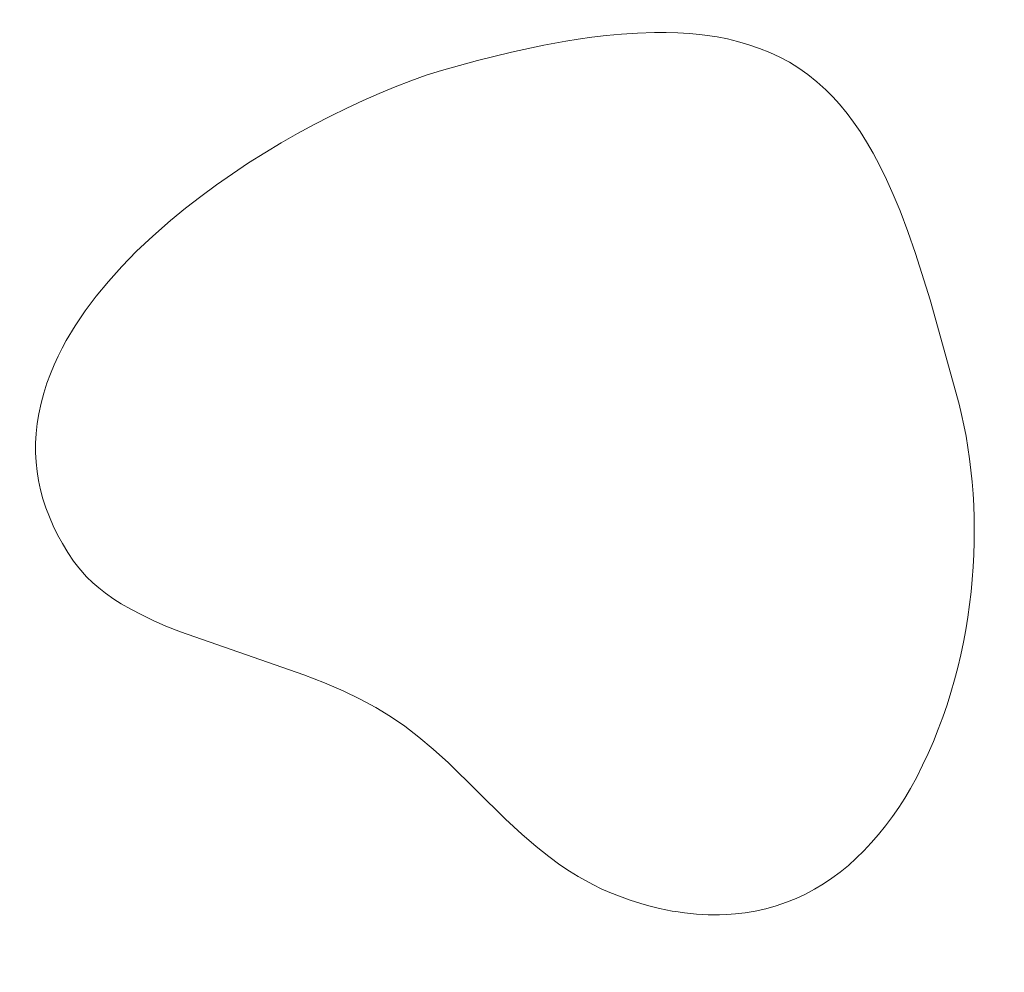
# Model space of a CAD drawing. Header units: millimetres. Extents: x -159 to 180, y -161 to 116.
# Tile 127 of 256: x -94 to -87, y -97 to -90. Entities that reach past the tile are written whole.
import ezdxf

# ---------------------------------------------------------------- set-up
doc = ezdxf.new("R2010")
doc.units = ezdxf.units.MM
doc.header["$MEASUREMENT"] = 0
doc.layers.add('Layer 1', color=7, linetype='Continuous')

msp = doc.modelspace()

# ---------------------------------------------------------------- linework, layer by layer
at = {"layer": 'Layer 1', "color": 18, "lineweight": 9}
for points, knots in [([(-158.5852, -104.074), (-158.5852, -104.074), (179.5952, -104.074), (179.5952, -104.074), (179.5952, -104.074), (179.5952, -104.074), (179.5952, 115.719), (179.5952, 115.719), (179.5952, 115.719), (179.5952, 115.719), (-158.5852, 115.719), (-158.5852, 115.719), (-158.5852, 115.719), (-158.5852, 115.719), (-158.5852, -104.074), (-158.5852, -104.074)], [0, 0, 0, 0, 0.2, 0.2, 0.2, 0.2, 0.4, 0.4, 0.4, 0.4, 0.6, 0.6, 0.6, 0.6, 1, 1, 1, 1]), ([(-53.2564, -7.5691), (-53.2564, -7.5691), (-53.2564, 0.2004), (-53.2564, 0.2004), (-53.2564, 0.2004), (-53.2564, 0.2004), (-58.1523, 0.2004), (-58.1523, 0.2004), (-58.1523, 0.2004), (-58.1523, 0.2004), (-58.1523, -2.7996), (-58.1523, -2.7996), (-58.1523, -2.7996), (-58.1523, -2.7996), (-65.8577, -2.7996), (-65.8577, -2.7996), (-65.8577, -2.7996), (-65.8577, -2.7996), (-65.8577, 0.2004), (-65.8577, 0.2004), (-65.8577, 0.2004), (-65.8577, 0.2004), (-73.8173, 0.2004), (-73.8173, 0.2004), (-73.8173, 0.2004), (-73.8173, 0.2004), (-73.8173, -2.7996), (-73.8173, -2.7996), (-73.8173, -2.7996), (-73.8173, -2.7996), (-81.5226, -2.7996), (-81.5226, -2.7996), (-81.5226, -2.7996), (-81.5226, -2.7996), (-81.5226, 0.2004), (-81.5226, 0.2004), (-81.5226, 0.2004), (-81.5226, 0.2004), (-89.4822, 0.2004), (-89.4822, 0.2004), (-89.4822, 0.2004), (-89.4822, 0.2004), (-89.4822, -2.7996), (-89.4822, -2.7996), (-89.4822, -2.7996), (-89.4822, -2.7996), (-97.1875, -2.7996), (-97.1875, -2.7996), (-97.1875, -2.7996), (-97.1875, -2.7996), (-97.1875, 0.2004), (-97.1875, 0.2004), (-97.1875, 0.2004), (-97.1875, 0.2004), (-105.1471, 0.2004), (-105.1471, 0.2004), (-105.1471, 0.2004), (-105.1471, 0.2004), (-105.1471, -2.7996), (-105.1471, -2.7996), (-105.1471, -2.7996), (-105.1471, -2.7996), (-112.8524, -2.7996), (-112.8524, -2.7996), (-112.8524, -2.7996), (-112.8524, -2.7996), (-112.8524, 0.2004), (-112.8524, 0.2004), (-112.8524, 0.2004), (-112.8524, 0.2004), (-120.812, 0.2004), (-120.812, 0.2004), (-120.812, 0.2004), (-120.812, 0.2004), (-120.812, -2.7996), (-120.812, -2.7996), (-120.812, -2.7996), (-120.812, -2.7996), (-128.5173, -2.7996), (-128.5173, -2.7996), (-128.5173, -2.7996), (-128.5173, -2.7996), (-128.5173, 0.2004), (-128.5173, 0.2004), (-128.5173, 0.2004), (-128.5173, 0.2004), (-136.4769, 0.2004), (-136.4769, 0.2004), (-136.4769, 0.2004), (-136.4769, 0.2004), (-136.4769, -2.7996), (-136.4769, -2.7996), (-136.4769, -2.7996), (-136.4769, -2.7996), (-144.1823, -2.7996), (-144.1823, -2.7996), (-144.1823, -2.7996), (-144.1823, -2.7996), (-144.1823, 0.2004), (-144.1823, 0.2004), (-144.1823, 0.2004), (-144.1823, 0.2004), (-152.0784, 0.2004), (-152.0784, 0.2004), (-152.0784, 0.2004), (-152.0784, 0.2004), (-152.0784, -7.6961), (-152.0784, -7.6961), (-152.0784, -7.6961), (-152.0784, -7.6961), (-149.0784, -7.6961), (-149.0784, -7.6961), (-149.0784, -7.6961), (-149.0784, -7.6961), (-149.0784, -15.4011), (-149.0784, -15.4011), (-149.0784, -15.4011), (-149.0784, -15.4011), (-152.0784, -15.4011), (-152.0784, -15.4011), (-152.0784, -15.4011), (-152.0784, -15.4011), (-152.0784, -23.3611), (-152.0784, -23.3611), (-152.0784, -23.3611), (-152.0784, -23.3611), (-149.0784, -23.3611), (-149.0784, -23.3611), (-149.0784, -23.3611), (-149.0784, -23.3611), (-149.0784, -31.0662), (-149.0784, -31.0662), (-149.0784, -31.0662), (-149.0784, -31.0662), (-152.0784, -31.0662), (-152.0784, -31.0662), (-152.0784, -31.0662), (-152.0784, -31.0662), (-152.0784, -39.0261), (-152.0784, -39.0261), (-152.0784, -39.0261), (-152.0784, -39.0261), (-149.0784, -39.0261), (-149.0784, -39.0261), (-149.0784, -39.0261), (-149.0784, -39.0261), (-149.0784, -46.7312), (-149.0784, -46.7312), (-149.0784, -46.7312), (-149.0784, -46.7312), (-152.0784, -46.7312), (-152.0784, -46.7312), (-152.0784, -46.7312), (-152.0784, -46.7312), (-152.0784, -54.6912), (-152.0784, -54.6912), (-152.0784, -54.6912), (-152.0784, -54.6912), (-149.0784, -54.6912), (-149.0784, -54.6912), (-149.0784, -54.6912), (-149.0784, -54.6912), (-149.0784, -62.3963), (-149.0784, -62.3963), (-149.0784, -62.3963), (-149.0784, -62.3963), (-152.0784, -62.3963), (-152.0784, -62.3963), (-152.0784, -62.3963), (-152.0784, -62.3963), (-152.0784, -70.3552), (-152.0784, -70.3552), (-152.0784, -70.3552), (-152.0784, -70.3552), (-149.0784, -70.3552), (-149.0784, -70.3552), (-149.0784, -70.3552), (-149.0784, -70.3552), (-149.0784, -78.0613), (-149.0784, -78.0613), (-149.0784, -78.0613), (-149.0784, -78.0613), (-152.0784, -78.0613), (-152.0784, -78.0613), (-152.0784, -78.0613), (-152.0784, -78.0613), (-152.0784, -86.0203), (-152.0784, -86.0203), (-152.0784, -86.0203), (-152.0784, -86.0203), (-149.0784, -86.0203), (-149.0784, -86.0203), (-149.0784, -86.0203), (-149.0784, -86.0203), (-149.0784, -93.7263), (-149.0784, -93.7263), (-149.0784, -93.7263), (-149.0784, -93.7263), (-152.0784, -93.7263), (-152.0784, -93.7263), (-152.0784, -93.7263), (-152.0784, -93.7263), (-152.0784, -101.6218), (-152.0784, -101.6218), (-152.0784, -101.6218), (-152.0784, -101.6218), (-144.1823, -101.6218), (-144.1823, -101.6218), (-144.1823, -101.6218), (-144.1823, -101.6218), (-144.1823, -98.6218), (-144.1823, -98.6218), (-144.1823, -98.6218), (-144.1823, -98.6218), (-136.4769, -98.6218), (-136.4769, -98.6218), (-136.4769, -98.6218), (-136.4769, -98.6218), (-136.4769, -101.6218), (-136.4769, -101.6218), (-136.4769, -101.6218), (-136.4769, -101.6218), (-128.5173, -101.6218), (-128.5173, -101.6218), (-128.5173, -101.6218), (-128.5173, -101.6218), (-128.5173, -98.6218), (-128.5173, -98.6218), (-128.5173, -98.6218), (-128.5173, -98.6218), (-120.812, -98.6218), (-120.812, -98.6218), (-120.812, -98.6218), (-120.812, -98.6218), (-120.812, -101.6218), (-120.812, -101.6218), (-120.812, -101.6218), (-120.812, -101.6218), (-112.8524, -101.6218), (-112.8524, -101.6218), (-112.8524, -101.6218), (-112.8524, -101.6218), (-112.8524, -98.6218), (-112.8524, -98.6218), (-112.8524, -98.6218), (-112.8524, -98.6218), (-105.1471, -98.6218), (-105.1471, -98.6218), (-105.1471, -98.6218), (-105.1471, -98.6218), (-105.1471, -101.6218), (-105.1471, -101.6218), (-105.1471, -101.6218), (-105.1471, -101.6218), (-97.1875, -101.6218), (-97.1875, -101.6218), (-97.1875, -101.6218), (-97.1875, -101.6218), (-97.1875, -98.6218), (-97.1875, -98.6218), (-97.1875, -98.6218), (-97.1875, -98.6218), (-89.4822, -98.6218), (-89.4822, -98.6218), (-89.4822, -98.6218), (-89.4822, -98.6218), (-89.4822, -101.6218), (-89.4822, -101.6218), (-89.4822, -101.6218), (-89.4822, -101.6218), (-81.5226, -101.6218), (-81.5226, -101.6218), (-81.5226, -101.6218), (-81.5226, -101.6218), (-81.5226, -98.6218), (-81.5226, -98.6218), (-81.5226, -98.6218), (-81.5226, -98.6218), (-73.8173, -98.6218), (-73.8173, -98.6218), (-73.8173, -98.6218), (-73.8173, -98.6218), (-73.8173, -101.6218), (-73.8173, -101.6218), (-73.8173, -101.6218), (-73.8173, -101.6218), (-65.8577, -101.6218), (-65.8577, -101.6218), (-65.8577, -101.6218), (-65.8577, -101.6218), (-65.8577, -98.6218), (-65.8577, -98.6218), (-65.8577, -98.6218), (-65.8577, -98.6218), (-58.1523, -98.6218), (-58.1523, -98.6218), (-58.1523, -98.6218), (-58.1523, -98.6218), (-58.1523, -101.6218), (-58.1523, -101.6218), (-58.1523, -101.6218), (-58.1523, -101.6218), (-53.2564, -101.6218), (-53.2564, -101.6218), (-53.2564, -101.6218), (-53.2564, -101.6218), (-53.2564, -93.8533), (-53.2564, -93.8533), (-53.2564, -93.8533), (-53.2564, -93.8533), (-50.2564, -93.8533), (-50.2564, -93.8533), (-50.2564, -93.8533), (-50.2564, -93.8533), (-50.2564, -85.8933), (-50.2564, -85.8933), (-50.2564, -85.8933), (-50.2564, -85.8933), (-53.2564, -85.8933), (-53.2564, -85.8933), (-53.2564, -85.8933), (-53.2564, -85.8933), (-53.2564, -78.1882), (-53.2564, -78.1882), (-53.2564, -78.1882), (-53.2564, -78.1882), (-50.2564, -78.1882), (-50.2564, -78.1882), (-50.2564, -78.1882), (-50.2564, -78.1882), (-50.2564, -70.2283), (-50.2564, -70.2283), (-50.2564, -70.2283), (-50.2564, -70.2283), (-53.2564, -70.2283), (-53.2564, -70.2283), (-53.2564, -70.2283), (-53.2564, -70.2283), (-53.2564, -62.5232), (-53.2564, -62.5232), (-53.2564, -62.5232), (-53.2564, -62.5232), (-50.2564, -62.5232), (-50.2564, -62.5232), (-50.2564, -62.5232), (-50.2564, -62.5232), (-50.2564, -54.5632), (-50.2564, -54.5632), (-50.2564, -54.5632), (-50.2564, -54.5632), (-53.2564, -54.5632), (-53.2564, -54.5632), (-53.2564, -54.5632), (-53.2564, -54.5632), (-53.2564, -46.8582), (-53.2564, -46.8582), (-53.2564, -46.8582), (-53.2564, -46.8582), (-50.2564, -46.8582), (-50.2564, -46.8582), (-50.2564, -46.8582), (-50.2564, -46.8582), (-50.2564, -38.8982), (-50.2564, -38.8982), (-50.2564, -38.8982), (-50.2564, -38.8982), (-53.2564, -38.8982), (-53.2564, -38.8982), (-53.2564, -38.8982), (-53.2564, -38.8982), (-53.2564, -31.1931), (-53.2564, -31.1931), (-53.2564, -31.1931), (-53.2564, -31.1931), (-50.2564, -31.1931), (-50.2564, -31.1931), (-50.2564, -31.1931), (-50.2564, -31.1931), (-50.2564, -23.2341), (-50.2564, -23.2341), (-50.2564, -23.2341), (-50.2564, -23.2341), (-53.2564, -23.2341), (-53.2564, -23.2341), (-53.2564, -23.2341), (-53.2564, -23.2341), (-53.2564, -15.5281), (-53.2564, -15.5281), (-53.2564, -15.5281), (-53.2564, -15.5281), (-50.2564, -15.5281), (-50.2564, -15.5281), (-50.2564, -15.5281), (-50.2564, -15.5281), (-50.2564, -7.5691), (-50.2564, -7.5691), (-50.2564, -7.5691), (-50.2564, -7.5691), (-53.2564, -7.5691), (-53.2564, -7.5691)], [0, 0, 0, 0, 0.009901, 0.009901, 0.009901, 0.009901, 0.019802, 0.019802, 0.019802, 0.019802, 0.029703, 0.029703, 0.029703, 0.029703, 0.039604, 0.039604, 0.039604, 0.039604, 0.049505, 0.049505, 0.049505, 0.049505, 0.059406, 0.059406, 0.059406, 0.059406, 0.069307, 0.069307, 0.069307, 0.069307, 0.079208, 0.079208, 0.079208, 0.079208, 0.089109, 0.089109, 0.089109, 0.089109, 0.09901, 0.09901, 0.09901, 0.09901, 0.108911, 0.108911, 0.108911, 0.108911, 0.118812, 0.118812, 0.118812, 0.118812, 0.128713, 0.128713, 0.128713, 0.128713, 0.138614, 0.138614, 0.138614, 0.138614, 0.148515, 0.148515, 0.148515, 0.148515, 0.158416, 0.158416, 0.158416, 0.158416, 0.168317, 0.168317, 0.168317, 0.168317, 0.178218, 0.178218, 0.178218, 0.178218, 0.188119, 0.188119, 0.188119, 0.188119, 0.19802, 0.19802, 0.19802, 0.19802, 0.207921, 0.207921, 0.207921, 0.207921, 0.217822, 0.217822, 0.217822, 0.217822, 0.227723, 0.227723, 0.227723, 0.227723, 0.237624, 0.237624, 0.237624, 0.237624, 0.247525, 0.247525, 0.247525, 0.247525, 0.257426, 0.257426, 0.257426, 0.257426, 0.267327, 0.267327, 0.267327, 0.267327, 0.277228, 0.277228, 0.277228, 0.277228, 0.287129, 0.287129, 0.287129, 0.287129, 0.29703, 0.29703, 0.29703, 0.29703, 0.306931, 0.306931, 0.306931, 0.306931, 0.316832, 0.316832, 0.316832, 0.316832, 0.326733, 0.326733, 0.326733, 0.326733, 0.336634, 0.336634, 0.336634, 0.336634, 0.346535, 0.346535, 0.346535, 0.346535, 0.356436, 0.356436, 0.356436, 0.356436, 0.366337, 0.366337, 0.366337, 0.366337, 0.376238, 0.376238, 0.376238, 0.376238, 0.386139, 0.386139, 0.386139, 0.386139, 0.39604, 0.39604, 0.39604, 0.39604, 0.405941, 0.405941, 0.405941, 0.405941, 0.415842, 0.415842, 0.415842, 0.415842, 0.425743, 0.425743, 0.425743, 0.425743, 0.435644, 0.435644, 0.435644, 0.435644, 0.445545, 0.445545, 0.445545, 0.445545, 0.455446, 0.455446, 0.455446, 0.455446, 0.465347, 0.465347, 0.465347, 0.465347, 0.475248, 0.475248, 0.475248, 0.475248, 0.485149, 0.485149, 0.485149, 0.485149, 0.49505, 0.49505, 0.49505, 0.49505, 0.50495, 0.50495, 0.50495, 0.50495, 0.514851, 0.514851, 0.514851, 0.514851, 0.524752, 0.524752, 0.524752, 0.524752, 0.534653, 0.534653, 0.534653, 0.534653, 0.544554, 0.544554, 0.544554, 0.544554, 0.554455, 0.554455, 0.554455, 0.554455, 0.564356, 0.564356, 0.564356, 0.564356, 0.574257, 0.574257, 0.574257, 0.574257, 0.584158, 0.584158, 0.584158, 0.584158, 0.594059, 0.594059, 0.594059, 0.594059, 0.60396, 0.60396, 0.60396, 0.60396, 0.613861, 0.613861, 0.613861, 0.613861, 0.623762, 0.623762, 0.623762, 0.623762, 0.633663, 0.633663, 0.633663, 0.633663, 0.643564, 0.643564, 0.643564, 0.643564, 0.653465, 0.653465, 0.653465, 0.653465, 0.663366, 0.663366, 0.663366, 0.663366, 0.673267, 0.673267, 0.673267, 0.673267, 0.683168, 0.683168, 0.683168, 0.683168, 0.693069, 0.693069, 0.693069, 0.693069, 0.70297, 0.70297, 0.70297, 0.70297, 0.712871, 0.712871, 0.712871, 0.712871, 0.722772, 0.722772, 0.722772, 0.722772, 0.732673, 0.732673, 0.732673, 0.732673, 0.742574, 0.742574, 0.742574, 0.742574, 0.752475, 0.752475, 0.752475, 0.752475, 0.762376, 0.762376, 0.762376, 0.762376, 0.772277, 0.772277, 0.772277, 0.772277, 0.782178, 0.782178, 0.782178, 0.782178, 0.792079, 0.792079, 0.792079, 0.792079, 0.80198, 0.80198, 0.80198, 0.80198, 0.811881, 0.811881, 0.811881, 0.811881, 0.821782, 0.821782, 0.821782, 0.821782, 0.831683, 0.831683, 0.831683, 0.831683, 0.841584, 0.841584, 0.841584, 0.841584, 0.851485, 0.851485, 0.851485, 0.851485, 0.861386, 0.861386, 0.861386, 0.861386, 0.871287, 0.871287, 0.871287, 0.871287, 0.881188, 0.881188, 0.881188, 0.881188, 0.891089, 0.891089, 0.891089, 0.891089, 0.90099, 0.90099, 0.90099, 0.90099, 0.910891, 0.910891, 0.910891, 0.910891, 0.920792, 0.920792, 0.920792, 0.920792, 0.930693, 0.930693, 0.930693, 0.930693, 0.940594, 0.940594, 0.940594, 0.940594, 0.950495, 0.950495, 0.950495, 0.950495, 0.960396, 0.960396, 0.960396, 0.960396, 0.970297, 0.970297, 0.970297, 0.970297, 0.980198, 0.980198, 0.980198, 0.980198, 1, 1, 1, 1]), ([(-93.7402, -94.0857), (-93.7402, -94.0857), (-93.7826, -94.0214), (-93.7826, -94.0214), (-93.7826, -94.0214), (-93.7826, -94.0214), (-93.8215, -93.957), (-93.8215, -93.957), (-93.8215, -93.957), (-93.8215, -93.957), (-93.8571, -93.8922), (-93.8571, -93.8922), (-93.8571, -93.8922), (-93.8571, -93.8922), (-93.8892, -93.8272), (-93.8892, -93.8272), (-93.8892, -93.8272), (-93.8892, -93.8272), (-93.9179, -93.7619), (-93.9179, -93.7619), (-93.9179, -93.7619), (-93.9179, -93.7619), (-93.943, -93.6961), (-93.943, -93.6961), (-93.943, -93.6961), (-93.943, -93.6961), (-93.9646, -93.6299), (-93.9646, -93.6299), (-93.9646, -93.6299), (-93.9646, -93.6299), (-93.9827, -93.5632), (-93.9827, -93.5632), (-93.9827, -93.5632), (-93.9827, -93.5632), (-93.9972, -93.496), (-93.9972, -93.496), (-93.9972, -93.496), (-93.9972, -93.496), (-94.008, -93.4282), (-94.008, -93.4282), (-94.008, -93.4282), (-94.008, -93.4282), (-94.0152, -93.3598), (-94.0152, -93.3598), (-94.0152, -93.3598), (-94.0152, -93.3598), (-94.0188, -93.2907), (-94.0188, -93.2907), (-94.0188, -93.2907), (-94.0188, -93.2907), (-94.0186, -93.2209), (-94.0186, -93.2209), (-94.0186, -93.2209), (-94.0186, -93.2209), (-94.0147, -93.1503), (-94.0147, -93.1503), (-94.0147, -93.1503), (-94.0147, -93.1503), (-94.007, -93.0789), (-94.007, -93.0789), (-94.007, -93.0789), (-94.007, -93.0789), (-93.9955, -93.0066), (-93.9955, -93.0066), (-93.9955, -93.0066), (-93.9955, -93.0066), (-93.9791, -92.9296), (-93.9791, -92.9296), (-93.9791, -92.9296), (-93.9791, -92.9296), (-93.9591, -92.8549), (-93.9591, -92.8549), (-93.9591, -92.8549), (-93.9591, -92.8549), (-93.936, -92.7826), (-93.936, -92.7826), (-93.936, -92.7826), (-93.936, -92.7826), (-93.9103, -92.7132), (-93.9103, -92.7132), (-93.9103, -92.7132), (-93.9103, -92.7132), (-93.8827, -92.647), (-93.8827, -92.647), (-93.8827, -92.647), (-93.8827, -92.647), (-93.8537, -92.5841), (-93.8537, -92.5841), (-93.8537, -92.5841), (-93.8537, -92.5841), (-93.8239, -92.525), (-93.8239, -92.525), (-93.8239, -92.525), (-93.8239, -92.525), (-93.7938, -92.47), (-93.7938, -92.47), (-93.7938, -92.47), (-93.7938, -92.47), (-93.7286, -92.3617), (-93.7286, -92.3617), (-93.7286, -92.3617), (-93.7286, -92.3617), (-93.6559, -92.2536), (-93.6559, -92.2536), (-93.6559, -92.2536), (-93.6559, -92.2536), (-93.575, -92.1453), (-93.575, -92.1453), (-93.575, -92.1453), (-93.575, -92.1453), (-93.4856, -92.0366), (-93.4856, -92.0366), (-93.4856, -92.0366), (-93.4856, -92.0366), (-93.3871, -91.9272), (-93.3871, -91.9272), (-93.3871, -91.9272), (-93.3871, -91.9272), (-93.2789, -91.8168), (-93.2789, -91.8168), (-93.2789, -91.8168), (-93.2789, -91.8168), (-93.1606, -91.7052), (-93.1606, -91.7052), (-93.1606, -91.7052), (-93.1606, -91.7052), (-93.0316, -91.5921), (-93.0316, -91.5921), (-93.0316, -91.5921), (-93.0316, -91.5921), (-92.9217, -91.5016), (-92.9217, -91.5016), (-92.9217, -91.5016), (-92.9217, -91.5016), (-92.8092, -91.4141), (-92.8092, -91.4141), (-92.8092, -91.4141), (-92.8092, -91.4141), (-92.6945, -91.3295), (-92.6945, -91.3295), (-92.6945, -91.3295), (-92.6945, -91.3295), (-92.578, -91.2481), (-92.578, -91.2481), (-92.578, -91.2481), (-92.578, -91.2481), (-92.4599, -91.1697), (-92.4599, -91.1697), (-92.4599, -91.1697), (-92.4599, -91.1697), (-92.3407, -91.0945), (-92.3407, -91.0945), (-92.3407, -91.0945), (-92.3407, -91.0945), (-92.2206, -91.0225), (-92.2206, -91.0225), (-92.2206, -91.0225), (-92.2206, -91.0225), (-92.1, -90.9538), (-92.1, -90.9538), (-92.1, -90.9538), (-92.1, -90.9538), (-91.9794, -90.8883), (-91.9794, -90.8883), (-91.9794, -90.8883), (-91.9794, -90.8883), (-91.8589, -90.8263), (-91.8589, -90.8263), (-91.8589, -90.8263), (-91.8589, -90.8263), (-91.7389, -90.7676), (-91.7389, -90.7676), (-91.7389, -90.7676), (-91.7389, -90.7676), (-91.6199, -90.7124), (-91.6199, -90.7124), (-91.6199, -90.7124), (-91.6199, -90.7124), (-91.5021, -90.6607), (-91.5021, -90.6607), (-91.5021, -90.6607), (-91.5021, -90.6607), (-91.386, -90.6125), (-91.386, -90.6125), (-91.386, -90.6125), (-91.386, -90.6125), (-91.2717, -90.568), (-91.2717, -90.568), (-91.2717, -90.568), (-91.2717, -90.568), (-91.1598, -90.5271), (-91.1598, -90.5271), (-91.1598, -90.5271), (-91.1598, -90.5271), (-91.1017, -90.5086), (-91.1017, -90.5086), (-91.1017, -90.5086), (-91.1017, -90.5086), (-91.0455, -90.492), (-91.0455, -90.492), (-91.0455, -90.492), (-91.0455, -90.492), (-90.7819, -90.4187), (-90.7819, -90.4187), (-90.7819, -90.4187), (-90.7819, -90.4187), (-90.5327, -90.3582), (-90.5327, -90.3582), (-90.5327, -90.3582), (-90.5327, -90.3582), (-90.2977, -90.3074), (-90.2977, -90.3074), (-90.2977, -90.3074), (-90.2977, -90.3074), (-90.1369, -90.2782), (-90.1369, -90.2782), (-90.1369, -90.2782), (-90.1369, -90.2782), (-90.0448, -90.2634), (-90.0448, -90.2634), (-90.0448, -90.2634), (-90.0448, -90.2634), (-89.9457, -90.2494), (-89.9457, -90.2494), (-89.9457, -90.2494), (-89.9457, -90.2494), (-89.8399, -90.2368), (-89.8399, -90.2368), (-89.8399, -90.2368), (-89.8399, -90.2368), (-89.7281, -90.2261), (-89.7281, -90.2261), (-89.7281, -90.2261), (-89.7281, -90.2261), (-89.6106, -90.2182), (-89.6106, -90.2182), (-89.6106, -90.2182), (-89.6106, -90.2182), (-89.4879, -90.2136), (-89.4879, -90.2136), (-89.4879, -90.2136), (-89.4879, -90.2136), (-89.4003, -90.2136), (-89.4003, -90.2136), (-89.4003, -90.2136), (-89.4003, -90.2136), (-89.3154, -90.2156), (-89.3154, -90.2156), (-89.3154, -90.2156), (-89.3154, -90.2156), (-89.2333, -90.2214), (-89.2333, -90.2214), (-89.2333, -90.2214), (-89.2333, -90.2214), (-89.1538, -90.2283), (-89.1538, -90.2283), (-89.1538, -90.2283), (-89.1538, -90.2283), (-89.0283, -90.2469), (-89.0283, -90.2469), (-89.0283, -90.2469), (-89.0283, -90.2469), (-88.9512, -90.2615), (-88.9512, -90.2615), (-88.9512, -90.2615), (-88.9512, -90.2615), (-88.8787, -90.2791), (-88.8787, -90.2791), (-88.8787, -90.2791), (-88.8787, -90.2791), (-88.7966, -90.3038), (-88.7966, -90.3038), (-88.7966, -90.3038), (-88.7966, -90.3038), (-88.7178, -90.3308), (-88.7178, -90.3308), (-88.7178, -90.3308), (-88.7178, -90.3308), (-88.642, -90.3607), (-88.642, -90.3607), (-88.642, -90.3607), (-88.642, -90.3607), (-88.5689, -90.3942), (-88.5689, -90.3942), (-88.5689, -90.3942), (-88.5689, -90.3942), (-88.4982, -90.4318), (-88.4982, -90.4318), (-88.4982, -90.4318), (-88.4982, -90.4318), (-88.4296, -90.4742), (-88.4296, -90.4742), (-88.4296, -90.4742), (-88.4296, -90.4742), (-88.3628, -90.5221), (-88.3628, -90.5221), (-88.3628, -90.5221), (-88.3628, -90.5221), (-88.2976, -90.5759), (-88.2976, -90.5759), (-88.2976, -90.5759), (-88.2976, -90.5759), (-88.2333, -90.6339), (-88.2333, -90.6339), (-88.2333, -90.6339), (-88.2333, -90.6339), (-88.1816, -90.6847), (-88.1816, -90.6847), (-88.1816, -90.6847), (-88.1816, -90.6847), (-88.1322, -90.7392), (-88.1322, -90.7392), (-88.1322, -90.7392), (-88.1322, -90.7392), (-88.0751, -90.8084), (-88.0751, -90.8084), (-88.0751, -90.8084), (-88.0751, -90.8084), (-88.0284, -90.8698), (-88.0284, -90.8698), (-88.0284, -90.8698), (-88.0284, -90.8698), (-87.9812, -90.9382), (-87.9812, -90.9382), (-87.9812, -90.9382), (-87.9812, -90.9382), (-87.9335, -91.0142), (-87.9335, -91.0142), (-87.9335, -91.0142), (-87.9335, -91.0142), (-87.8854, -91.0981), (-87.8854, -91.0981), (-87.8854, -91.0981), (-87.8854, -91.0981), (-87.8369, -91.1902), (-87.8369, -91.1902), (-87.8369, -91.1902), (-87.8369, -91.1902), (-87.7878, -91.2911), (-87.7878, -91.2911), (-87.7878, -91.2911), (-87.7878, -91.2911), (-87.7383, -91.4009), (-87.7383, -91.4009), (-87.7383, -91.4009), (-87.7383, -91.4009), (-87.6882, -91.5203), (-87.6882, -91.5203), (-87.6882, -91.5203), (-87.6882, -91.5203), (-87.6307, -91.6726), (-87.6307, -91.6726), (-87.6307, -91.6726), (-87.6307, -91.6726), (-87.5752, -91.8318), (-87.5752, -91.8318), (-87.5752, -91.8318), (-87.5752, -91.8318), (-87.4684, -92.1726), (-87.4684, -92.1726), (-87.4684, -92.1726), (-87.4684, -92.1726), (-87.2564, -92.9353), (-87.2564, -92.9353), (-87.2564, -92.9353), (-87.2564, -92.9353), (-87.2377, -93.0123), (-87.2377, -93.0123), (-87.2377, -93.0123), (-87.2377, -93.0123), (-87.2207, -93.0909), (-87.2207, -93.0909), (-87.2207, -93.0909), (-87.2207, -93.0909), (-87.2054, -93.1711), (-87.2054, -93.1711), (-87.2054, -93.1711), (-87.2054, -93.1711), (-87.1917, -93.2527), (-87.1917, -93.2527), (-87.1917, -93.2527), (-87.1917, -93.2527), (-87.1797, -93.3356), (-87.1797, -93.3356), (-87.1797, -93.3356), (-87.1797, -93.3356), (-87.1694, -93.4199), (-87.1694, -93.4199), (-87.1694, -93.4199), (-87.1694, -93.4199), (-87.1609, -93.5053), (-87.1609, -93.5053), (-87.1609, -93.5053), (-87.1609, -93.5053), (-87.1542, -93.5917), (-87.1542, -93.5917), (-87.1542, -93.5917), (-87.1542, -93.5917), (-87.1493, -93.6792), (-87.1493, -93.6792), (-87.1493, -93.6792), (-87.1493, -93.6792), (-87.1462, -93.7676), (-87.1462, -93.7676), (-87.1462, -93.7676), (-87.1462, -93.7676), (-87.1451, -93.8567), (-87.1451, -93.8567), (-87.1451, -93.8567), (-87.1451, -93.8567), (-87.1459, -93.9466), (-87.1459, -93.9466), (-87.1459, -93.9466), (-87.1459, -93.9466), (-87.1486, -94.0371), (-87.1486, -94.0371), (-87.1486, -94.0371), (-87.1486, -94.0371), (-87.1533, -94.1281), (-87.1533, -94.1281), (-87.1533, -94.1281), (-87.1533, -94.1281), (-87.16, -94.2196), (-87.16, -94.2196), (-87.16, -94.2196), (-87.16, -94.2196), (-87.1688, -94.3114), (-87.1688, -94.3114), (-87.1688, -94.3114), (-87.1688, -94.3114), (-87.1796, -94.4034), (-87.1796, -94.4034), (-87.1796, -94.4034), (-87.1796, -94.4034), (-87.1925, -94.4956), (-87.1925, -94.4956), (-87.1925, -94.4956), (-87.1925, -94.4956), (-87.2076, -94.5879), (-87.2076, -94.5879), (-87.2076, -94.5879), (-87.2076, -94.5879), (-87.2248, -94.6802), (-87.2248, -94.6802), (-87.2248, -94.6802), (-87.2248, -94.6802), (-87.2442, -94.7723), (-87.2442, -94.7723), (-87.2442, -94.7723), (-87.2442, -94.7723), (-87.2659, -94.8642), (-87.2659, -94.8642), (-87.2659, -94.8642), (-87.2659, -94.8642), (-87.2898, -94.9558), (-87.2898, -94.9558), (-87.2898, -94.9558), (-87.2898, -94.9558), (-87.316, -95.0471), (-87.316, -95.0471), (-87.316, -95.0471), (-87.316, -95.0471), (-87.3445, -95.1378), (-87.3445, -95.1378), (-87.3445, -95.1378), (-87.3445, -95.1378), (-87.3754, -95.228), (-87.3754, -95.228), (-87.3754, -95.228), (-87.3754, -95.228), (-87.4087, -95.3175), (-87.4087, -95.3175), (-87.4087, -95.3175), (-87.4087, -95.3175), (-87.4444, -95.4062), (-87.4444, -95.4062), (-87.4444, -95.4062), (-87.4444, -95.4062), (-87.4825, -95.4941), (-87.4825, -95.4941), (-87.4825, -95.4941), (-87.4825, -95.4941), (-87.5231, -95.581), (-87.5231, -95.581), (-87.5231, -95.581), (-87.5231, -95.581), (-87.5662, -95.6669), (-87.5662, -95.6669), (-87.5662, -95.6669), (-87.5662, -95.6669), (-87.6118, -95.7517), (-87.6118, -95.7517), (-87.6118, -95.7517), (-87.6118, -95.7517), (-87.6539, -95.822), (-87.6539, -95.822), (-87.6539, -95.822), (-87.6539, -95.822), (-87.698, -95.8904), (-87.698, -95.8904), (-87.698, -95.8904), (-87.698, -95.8904), (-87.7438, -95.9568), (-87.7438, -95.9568), (-87.7438, -95.9568), (-87.7438, -95.9568), (-87.7945, -96.024), (-87.7945, -96.024), (-87.7945, -96.024), (-87.7945, -96.024), (-87.8464, -96.0883), (-87.8464, -96.0883), (-87.8464, -96.0883), (-87.8464, -96.0883), (-87.8995, -96.1494), (-87.8995, -96.1494), (-87.8995, -96.1494), (-87.8995, -96.1494), (-87.954, -96.2075), (-87.954, -96.2075), (-87.954, -96.2075), (-87.954, -96.2075), (-88.0099, -96.2624), (-88.0099, -96.2624), (-88.0099, -96.2624), (-88.0099, -96.2624), (-88.0673, -96.3142), (-88.0673, -96.3142), (-88.0673, -96.3142), (-88.0673, -96.3142), (-88.1263, -96.3628), (-88.1263, -96.3628), (-88.1263, -96.3628), (-88.1263, -96.3628), (-88.1871, -96.4081), (-88.1871, -96.4081), (-88.1871, -96.4081), (-88.1871, -96.4081), (-88.2498, -96.4501), (-88.2498, -96.4501), (-88.2498, -96.4501), (-88.2498, -96.4501), (-88.3144, -96.4888), (-88.3144, -96.4888), (-88.3144, -96.4888), (-88.3144, -96.4888), (-88.3811, -96.5242), (-88.3811, -96.5242), (-88.3811, -96.5242), (-88.3811, -96.5242), (-88.4499, -96.5561), (-88.4499, -96.5561), (-88.4499, -96.5561), (-88.4499, -96.5561), (-88.5211, -96.5846), (-88.5211, -96.5846), (-88.5211, -96.5846), (-88.5211, -96.5846), (-88.5946, -96.6097), (-88.5946, -96.6097), (-88.5946, -96.6097), (-88.5946, -96.6097), (-88.6706, -96.6312), (-88.6706, -96.6312), (-88.6706, -96.6312), (-88.6706, -96.6312), (-88.7492, -96.6492), (-88.7492, -96.6492), (-88.7492, -96.6492), (-88.7492, -96.6492), (-88.8228, -96.6617), (-88.8228, -96.6617), (-88.8228, -96.6617), (-88.8228, -96.6617), (-88.8936, -96.6698), (-88.8936, -96.6698), (-88.8936, -96.6698), (-88.8936, -96.6698), (-88.9572, -96.6744), (-88.9572, -96.6744), (-88.9572, -96.6744), (-88.9572, -96.6744), (-89.0098, -96.6765), (-89.0098, -96.6765), (-89.0098, -96.6765), (-89.0098, -96.6765), (-89.094, -96.6765), (-89.094, -96.6765), (-89.094, -96.6765), (-89.094, -96.6765), (-89.1368, -96.6746), (-89.1368, -96.6746), (-89.1368, -96.6746), (-89.1368, -96.6746), (-89.1801, -96.6716), (-89.1801, -96.6716), (-89.1801, -96.6716), (-89.1801, -96.6716), (-89.2239, -96.6668), (-89.2239, -96.6668), (-89.2239, -96.6668), (-89.2239, -96.6668), (-89.2682, -96.6619), (-89.2682, -96.6619), (-89.2682, -96.6619), (-89.2682, -96.6619), (-89.3129, -96.655), (-89.3129, -96.655), (-89.3129, -96.655), (-89.3129, -96.655), (-89.3582, -96.6482), (-89.3582, -96.6482), (-89.3582, -96.6482), (-89.3582, -96.6482), (-89.4038, -96.6394), (-89.4038, -96.6394), (-89.4038, -96.6394), (-89.4038, -96.6394), (-89.45, -96.6287), (-89.45, -96.6287), (-89.45, -96.6287), (-89.45, -96.6287), (-89.5282, -96.61), (-89.5282, -96.61), (-89.5282, -96.61), (-89.5282, -96.61), (-89.5877, -96.5931), (-89.5877, -96.5931), (-89.5877, -96.5931), (-89.5877, -96.5931), (-89.6637, -96.5686), (-89.6637, -96.5686), (-89.6637, -96.5686), (-89.6637, -96.5686), (-89.743, -96.5403), (-89.743, -96.5403), (-89.743, -96.5403), (-89.743, -96.5403), (-89.8134, -96.5125), (-89.8134, -96.5125), (-89.8134, -96.5125), (-89.8134, -96.5125), (-89.8766, -96.4847), (-89.8766, -96.4847), (-89.8766, -96.4847), (-89.8766, -96.4847), (-89.9343, -96.4563), (-89.9343, -96.4563), (-89.9343, -96.4563), (-89.9343, -96.4563), (-90.0457, -96.3958), (-90.0457, -96.3958), (-90.0457, -96.3958), (-90.0457, -96.3958), (-90.1092, -96.3571), (-90.1092, -96.3571), (-90.1092, -96.3571), (-90.1092, -96.3571), (-90.1805, -96.3094), (-90.1805, -96.3094), (-90.1805, -96.3094), (-90.1805, -96.3094), (-90.2611, -96.2501), (-90.2611, -96.2501), (-90.2611, -96.2501), (-90.2611, -96.2501), (-90.353, -96.1765), (-90.353, -96.1765), (-90.353, -96.1765), (-90.353, -96.1765), (-90.4579, -96.0861), (-90.4579, -96.0861), (-90.4579, -96.0861), (-90.4579, -96.0861), (-90.5775, -95.9763), (-90.5775, -95.9763), (-90.5775, -95.9763), (-90.5775, -95.9763), (-90.9954, -95.5642), (-90.9954, -95.5642), (-90.9954, -95.5642), (-90.9954, -95.5642), (-91.1067, -95.4633), (-91.1067, -95.4633), (-91.1067, -95.4633), (-91.1067, -95.4633), (-91.2126, -95.374), (-91.2126, -95.374), (-91.2126, -95.374), (-91.2126, -95.374), (-91.316, -95.2945), (-91.316, -95.2945), (-91.316, -95.2945), (-91.316, -95.2945), (-91.4201, -95.2229), (-91.4201, -95.2229), (-91.4201, -95.2229), (-91.4201, -95.2229), (-91.5279, -95.1573), (-91.5279, -95.1573), (-91.5279, -95.1573), (-91.5279, -95.1573), (-91.6424, -95.0957), (-91.6424, -95.0957), (-91.6424, -95.0957), (-91.6424, -95.0957), (-91.7669, -95.0364), (-91.7669, -95.0364), (-91.7669, -95.0364), (-91.7669, -95.0364), (-91.9042, -94.9773), (-91.9042, -94.9773), (-91.9042, -94.9773), (-91.9042, -94.9773), (-92.0538, -94.9187), (-92.0538, -94.9187), (-92.0538, -94.9187), (-92.0538, -94.9187), (-92.9574, -94.6043), (-92.9574, -94.6043), (-92.9574, -94.6043), (-92.9574, -94.6043), (-93.0641, -94.5613), (-93.0641, -94.5613), (-93.0641, -94.5613), (-93.0641, -94.5613), (-93.1574, -94.5206), (-93.1574, -94.5206), (-93.1574, -94.5206), (-93.1574, -94.5206), (-93.2419, -94.4802), (-93.2419, -94.4802), (-93.2419, -94.4802), (-93.2419, -94.4802), (-93.3222, -94.4382), (-93.3222, -94.4382), (-93.3222, -94.4382), (-93.3222, -94.4382), (-93.3914, -94.3986), (-93.3914, -94.3986), (-93.3914, -94.3986), (-93.3914, -94.3986), (-93.4455, -94.3645), (-93.4455, -94.3645), (-93.4455, -94.3645), (-93.4455, -94.3645), (-93.5073, -94.3206), (-93.5073, -94.3206), (-93.5073, -94.3206), (-93.5073, -94.3206), (-93.5562, -94.2822), (-93.5562, -94.2822), (-93.5562, -94.2822), (-93.5562, -94.2822), (-93.5994, -94.2455), (-93.5994, -94.2455), (-93.5994, -94.2455), (-93.5994, -94.2455), (-93.6455, -94.2001), (-93.6455, -94.2001), (-93.6455, -94.2001), (-93.6455, -94.2001), (-93.7031, -94.1355), (-93.7031, -94.1355), (-93.7031, -94.1355), (-93.7031, -94.1355), (-93.7128, -94.1238), (-93.7128, -94.1238), (-93.7128, -94.1238), (-93.7128, -94.1238), (-93.7222, -94.1111), (-93.7222, -94.1111), (-93.7222, -94.1111), (-93.7222, -94.1111), (-93.7313, -94.0984), (-93.7313, -94.0984), (-93.7313, -94.0984), (-93.7313, -94.0984), (-93.7402, -94.0857), (-93.7402, -94.0857)], [0, 0, 0, 0, 0.005102, 0.005102, 0.005102, 0.005102, 0.010204, 0.010204, 0.010204, 0.010204, 0.015306, 0.015306, 0.015306, 0.015306, 0.020408, 0.020408, 0.020408, 0.020408, 0.02551, 0.02551, 0.02551, 0.02551, 0.030612, 0.030612, 0.030612, 0.030612, 0.035714, 0.035714, 0.035714, 0.035714, 0.040816, 0.040816, 0.040816, 0.040816, 0.045918, 0.045918, 0.045918, 0.045918, 0.05102, 0.05102, 0.05102, 0.05102, 0.056122, 0.056122, 0.056122, 0.056122, 0.061224, 0.061224, 0.061224, 0.061224, 0.066327, 0.066327, 0.066327, 0.066327, 0.071429, 0.071429, 0.071429, 0.071429, 0.076531, 0.076531, 0.076531, 0.076531, 0.081633, 0.081633, 0.081633, 0.081633, 0.086735, 0.086735, 0.086735, 0.086735, 0.091837, 0.091837, 0.091837, 0.091837, 0.096939, 0.096939, 0.096939, 0.096939, 0.102041, 0.102041, 0.102041, 0.102041, 0.107143, 0.107143, 0.107143, 0.107143, 0.112245, 0.112245, 0.112245, 0.112245, 0.117347, 0.117347, 0.117347, 0.117347, 0.122449, 0.122449, 0.122449, 0.122449, 0.127551, 0.127551, 0.127551, 0.127551, 0.132653, 0.132653, 0.132653, 0.132653, 0.137755, 0.137755, 0.137755, 0.137755, 0.142857, 0.142857, 0.142857, 0.142857, 0.147959, 0.147959, 0.147959, 0.147959, 0.153061, 0.153061, 0.153061, 0.153061, 0.158163, 0.158163, 0.158163, 0.158163, 0.163265, 0.163265, 0.163265, 0.163265, 0.168367, 0.168367, 0.168367, 0.168367, 0.173469, 0.173469, 0.173469, 0.173469, 0.178571, 0.178571, 0.178571, 0.178571, 0.183673, 0.183673, 0.183673, 0.183673, 0.188776, 0.188776, 0.188776, 0.188776, 0.193878, 0.193878, 0.193878, 0.193878, 0.19898, 0.19898, 0.19898, 0.19898, 0.204082, 0.204082, 0.204082, 0.204082, 0.209184, 0.209184, 0.209184, 0.209184, 0.214286, 0.214286, 0.214286, 0.214286, 0.219388, 0.219388, 0.219388, 0.219388, 0.22449, 0.22449, 0.22449, 0.22449, 0.229592, 0.229592, 0.229592, 0.229592, 0.234694, 0.234694, 0.234694, 0.234694, 0.239796, 0.239796, 0.239796, 0.239796, 0.244898, 0.244898, 0.244898, 0.244898, 0.25, 0.25, 0.25, 0.25, 0.255102, 0.255102, 0.255102, 0.255102, 0.260204, 0.260204, 0.260204, 0.260204, 0.265306, 0.265306, 0.265306, 0.265306, 0.270408, 0.270408, 0.270408, 0.270408, 0.27551, 0.27551, 0.27551, 0.27551, 0.280612, 0.280612, 0.280612, 0.280612, 0.285714, 0.285714, 0.285714, 0.285714, 0.290816, 0.290816, 0.290816, 0.290816, 0.295918, 0.295918, 0.295918, 0.295918, 0.30102, 0.30102, 0.30102, 0.30102, 0.306122, 0.306122, 0.306122, 0.306122, 0.311224, 0.311224, 0.311224, 0.311224, 0.316327, 0.316327, 0.316327, 0.316327, 0.321429, 0.321429, 0.321429, 0.321429, 0.326531, 0.326531, 0.326531, 0.326531, 0.331633, 0.331633, 0.331633, 0.331633, 0.336735, 0.336735, 0.336735, 0.336735, 0.341837, 0.341837, 0.341837, 0.341837, 0.346939, 0.346939, 0.346939, 0.346939, 0.352041, 0.352041, 0.352041, 0.352041, 0.357143, 0.357143, 0.357143, 0.357143, 0.362245, 0.362245, 0.362245, 0.362245, 0.367347, 0.367347, 0.367347, 0.367347, 0.372449, 0.372449, 0.372449, 0.372449, 0.377551, 0.377551, 0.377551, 0.377551, 0.382653, 0.382653, 0.382653, 0.382653, 0.387755, 0.387755, 0.387755, 0.387755, 0.392857, 0.392857, 0.392857, 0.392857, 0.397959, 0.397959, 0.397959, 0.397959, 0.403061, 0.403061, 0.403061, 0.403061, 0.408163, 0.408163, 0.408163, 0.408163, 0.413265, 0.413265, 0.413265, 0.413265, 0.418367, 0.418367, 0.418367, 0.418367, 0.423469, 0.423469, 0.423469, 0.423469, 0.428571, 0.428571, 0.428571, 0.428571, 0.433673, 0.433673, 0.433673, 0.433673, 0.438776, 0.438776, 0.438776, 0.438776, 0.443878, 0.443878, 0.443878, 0.443878, 0.44898, 0.44898, 0.44898, 0.44898, 0.454082, 0.454082, 0.454082, 0.454082, 0.459184, 0.459184, 0.459184, 0.459184, 0.464286, 0.464286, 0.464286, 0.464286, 0.469388, 0.469388, 0.469388, 0.469388, 0.47449, 0.47449, 0.47449, 0.47449, 0.479592, 0.479592, 0.479592, 0.479592, 0.484694, 0.484694, 0.484694, 0.484694, 0.489796, 0.489796, 0.489796, 0.489796, 0.494898, 0.494898, 0.494898, 0.494898, 0.5, 0.5, 0.5, 0.5, 0.505102, 0.505102, 0.505102, 0.505102, 0.510204, 0.510204, 0.510204, 0.510204, 0.515306, 0.515306, 0.515306, 0.515306, 0.520408, 0.520408, 0.520408, 0.520408, 0.52551, 0.52551, 0.52551, 0.52551, 0.530612, 0.530612, 0.530612, 0.530612, 0.535714, 0.535714, 0.535714, 0.535714, 0.540816, 0.540816, 0.540816, 0.540816, 0.545918, 0.545918, 0.545918, 0.545918, 0.55102, 0.55102, 0.55102, 0.55102, 0.556122, 0.556122, 0.556122, 0.556122, 0.561224, 0.561224, 0.561224, 0.561224, 0.566327, 0.566327, 0.566327, 0.566327, 0.571429, 0.571429, 0.571429, 0.571429, 0.576531, 0.576531, 0.576531, 0.576531, 0.581633, 0.581633, 0.581633, 0.581633, 0.586735, 0.586735, 0.586735, 0.586735, 0.591837, 0.591837, 0.591837, 0.591837, 0.596939, 0.596939, 0.596939, 0.596939, 0.602041, 0.602041, 0.602041, 0.602041, 0.607143, 0.607143, 0.607143, 0.607143, 0.612245, 0.612245, 0.612245, 0.612245, 0.617347, 0.617347, 0.617347, 0.617347, 0.622449, 0.622449, 0.622449, 0.622449, 0.627551, 0.627551, 0.627551, 0.627551, 0.632653, 0.632653, 0.632653, 0.632653, 0.637755, 0.637755, 0.637755, 0.637755, 0.642857, 0.642857, 0.642857, 0.642857, 0.647959, 0.647959, 0.647959, 0.647959, 0.653061, 0.653061, 0.653061, 0.653061, 0.658163, 0.658163, 0.658163, 0.658163, 0.663265, 0.663265, 0.663265, 0.663265, 0.668367, 0.668367, 0.668367, 0.668367, 0.673469, 0.673469, 0.673469, 0.673469, 0.678571, 0.678571, 0.678571, 0.678571, 0.683673, 0.683673, 0.683673, 0.683673, 0.688776, 0.688776, 0.688776, 0.688776, 0.693878, 0.693878, 0.693878, 0.693878, 0.69898, 0.69898, 0.69898, 0.69898, 0.704082, 0.704082, 0.704082, 0.704082, 0.709184, 0.709184, 0.709184, 0.709184, 0.714286, 0.714286, 0.714286, 0.714286, 0.719388, 0.719388, 0.719388, 0.719388, 0.72449, 0.72449, 0.72449, 0.72449, 0.729592, 0.729592, 0.729592, 0.729592, 0.734694, 0.734694, 0.734694, 0.734694, 0.739796, 0.739796, 0.739796, 0.739796, 0.744898, 0.744898, 0.744898, 0.744898, 0.75, 0.75, 0.75, 0.75, 0.755102, 0.755102, 0.755102, 0.755102, 0.760204, 0.760204, 0.760204, 0.760204, 0.765306, 0.765306, 0.765306, 0.765306, 0.770408, 0.770408, 0.770408, 0.770408, 0.77551, 0.77551, 0.77551, 0.77551, 0.780612, 0.780612, 0.780612, 0.780612, 0.785714, 0.785714, 0.785714, 0.785714, 0.790816, 0.790816, 0.790816, 0.790816, 0.795918, 0.795918, 0.795918, 0.795918, 0.80102, 0.80102, 0.80102, 0.80102, 0.806122, 0.806122, 0.806122, 0.806122, 0.811224, 0.811224, 0.811224, 0.811224, 0.816327, 0.816327, 0.816327, 0.816327, 0.821429, 0.821429, 0.821429, 0.821429, 0.826531, 0.826531, 0.826531, 0.826531, 0.831633, 0.831633, 0.831633, 0.831633, 0.836735, 0.836735, 0.836735, 0.836735, 0.841837, 0.841837, 0.841837, 0.841837, 0.846939, 0.846939, 0.846939, 0.846939, 0.852041, 0.852041, 0.852041, 0.852041, 0.857143, 0.857143, 0.857143, 0.857143, 0.862245, 0.862245, 0.862245, 0.862245, 0.867347, 0.867347, 0.867347, 0.867347, 0.872449, 0.872449, 0.872449, 0.872449, 0.877551, 0.877551, 0.877551, 0.877551, 0.882653, 0.882653, 0.882653, 0.882653, 0.887755, 0.887755, 0.887755, 0.887755, 0.892857, 0.892857, 0.892857, 0.892857, 0.897959, 0.897959, 0.897959, 0.897959, 0.903061, 0.903061, 0.903061, 0.903061, 0.908163, 0.908163, 0.908163, 0.908163, 0.913265, 0.913265, 0.913265, 0.913265, 0.918367, 0.918367, 0.918367, 0.918367, 0.923469, 0.923469, 0.923469, 0.923469, 0.928571, 0.928571, 0.928571, 0.928571, 0.933673, 0.933673, 0.933673, 0.933673, 0.938776, 0.938776, 0.938776, 0.938776, 0.943878, 0.943878, 0.943878, 0.943878, 0.94898, 0.94898, 0.94898, 0.94898, 0.954082, 0.954082, 0.954082, 0.954082, 0.959184, 0.959184, 0.959184, 0.959184, 0.964286, 0.964286, 0.964286, 0.964286, 0.969388, 0.969388, 0.969388, 0.969388, 0.97449, 0.97449, 0.97449, 0.97449, 0.979592, 0.979592, 0.979592, 0.979592, 0.984694, 0.984694, 0.984694, 0.984694, 0.989796, 0.989796, 0.989796, 0.989796, 1, 1, 1, 1])]:
    msp.add_open_spline(points, degree=3, knots=knots, dxfattribs=at)

doc.saveas('drawing.dxf')
